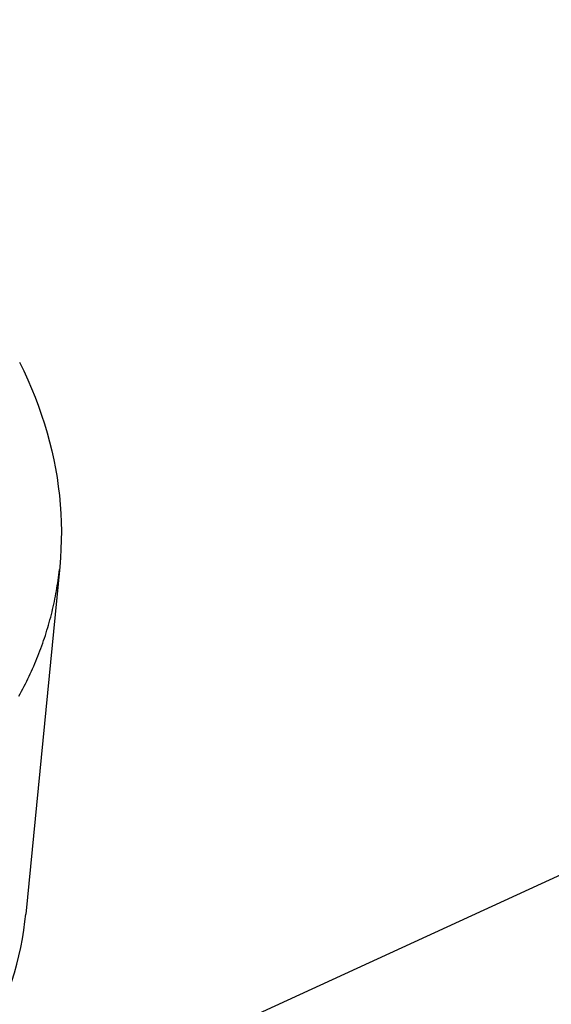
# Model space of a CAD drawing. Extents: x 0 to 594, y 0 to 420.
# Tile 69 of 110: x 532.813 to 533.123, y 112.709 to 113.284. Entities that reach past the tile are written whole.
import ezdxf

# ---------------------------------------------------------------- set-up
doc = ezdxf.new("R2010")
doc.units = 0
doc.header["$LTSCALE"] = 32.67
doc.layers.add('DATUM_AXIS', color=7, linetype='CONTINUOUS')

msp = doc.modelspace()

# ---------------------------------------------------------------- linework, layer by layer
at = {"layer": 'DATUM_AXIS', "color": 7, "linetype": 'CONTINUOUS'}
for p, q in [((554.96889, 122.81183), (532.45574, 112.4754)), ((532.83629, 112.96439), (532.81646, 112.76142))]:
    msp.add_line(p, q, dxfattribs=at)
for points in [[(532.81278, 113.08388), (532.81527, 113.07878), (532.81763, 113.07366), (532.81985, 113.06852), (532.82194, 113.06337), (532.8239, 113.05819), (532.82572, 113.05301), (532.82741, 113.04781), (532.82897, 113.0426), (532.83039, 113.03739), (532.83168, 113.03217), (532.83283, 113.02694), (532.83385, 113.02171), (532.83474, 113.01648), (532.83549, 113.01125), (532.83611, 113.00602), (532.8366, 113.0008), (532.83695, 112.99557), (532.83717, 112.99036), (532.83726, 112.98515), (532.83722, 112.97994), (532.83704, 112.97475), (532.83673, 112.96957), (532.83629, 112.96439)], [(532.80317, 112.70787), (532.80505, 112.71268), (532.8068, 112.71752), (532.80842, 112.72239), (532.80991, 112.72729), (532.81126, 112.73221), (532.81247, 112.73716), (532.81355, 112.74212), (532.8145, 112.74711), (532.81531, 112.75212), (532.81599, 112.75714), (532.81646, 112.76142)]]:
    msp.add_lwpolyline(points, dxfattribs=at)
at = {"layer": 'DATUM_AXIS', "color": 9, "linetype": 'CONTINUOUS'}
msp.add_lwpolyline([(532.8125, 112.88883), (532.81328, 112.89027), (532.81406, 112.89171), (532.81482, 112.89316), (532.81557, 112.8946), (532.8163, 112.89606), (532.81703, 112.89751), (532.81774, 112.89898), (532.81844, 112.90044), (532.81912, 112.90191), (532.8198, 112.90338), (532.82046, 112.90485), (532.82111, 112.90633), (532.82175, 112.90781), (532.82237, 112.90929), (532.82298, 112.91078), (532.82358, 112.91227), (532.82417, 112.91376), (532.82474, 112.91525), (532.8253, 112.91675), (532.82585, 112.91825), (532.82638, 112.91976), (532.8269, 112.92126), (532.82741, 112.92277), (532.82791, 112.92428), (532.82839, 112.9258), (532.82887, 112.92732), (532.82932, 112.92884), (532.82977, 112.93036), (532.8302, 112.93188), (532.83062, 112.93341), (532.83103, 112.93494), (532.83142, 112.93647), (532.8318, 112.938), (532.83217, 112.93954), (532.83253, 112.94108), (532.83287, 112.94262), (532.8332, 112.94416), (532.83351, 112.9457), (532.83382, 112.94725), (532.83411, 112.94879), (532.83438, 112.95034), (532.83465, 112.9519), (532.8349, 112.95345), (532.83514, 112.955), (532.83536, 112.95656), (532.83557, 112.95812), (532.83577, 112.95967), (532.83596, 112.96123), (532.83613, 112.9628)], dxfattribs=at)

doc.saveas('drawing.dxf')
